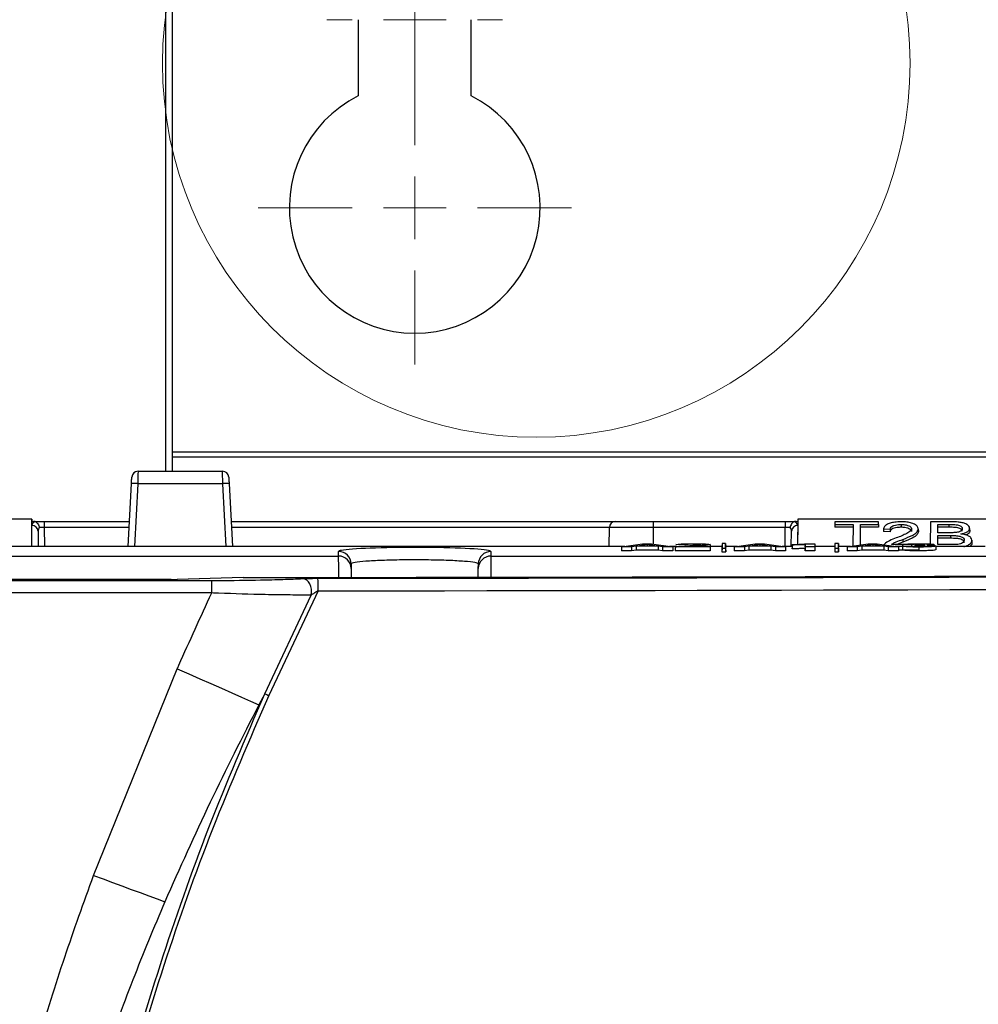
# Paper-space layout 'Sheet1' of a CAD drawing. Header units: millimetres. Extents: x -7 to 420, y -21 to 297.
# Tile 48 of 108: x 73 to 88, y 225 to 240. Entities that reach past the tile are written whole.
import ezdxf

# ---------------------------------------------------------------- set-up
doc = ezdxf.new("R2010")
doc.units = ezdxf.units.MM

# ---------------------------------------------------------------- blocks, each defined once
blk = doc.blocks.new('SW_CENTERMARKSYMBOL_16')
at = {"color": 0, "linetype": 'Continuous', "lineweight": 18}
for p, q in [((0, 1), (0, 1.4)), ((0, 0), (0, 0.5)), ((-1, 0), (-1.4, 0)), ((0, 0), (-0.5, 0)), ((0, 0), (0, -0.5)), ((0, 0), (0.5, 0)), ((1, 0), (1.4, 0)), ((0, -1), (0, -1.4))]:
    blk.add_line(p, q, dxfattribs=at)
blk = doc.blocks.new('SW_CENTERMARKSYMBOL_17')
at = {"color": 0, "linetype": 'Continuous', "lineweight": 18}
for p, q in [((0, 1), (0, 2.5)), ((0, 0), (0, 0.5)), ((-1, 0), (-2.5, 0)), ((0, 0), (-0.5, 0)), ((0, 0), (0, -0.5)), ((0, 0), (0.5, 0)), ((1, 0), (2.5, 0)), ((0, -1), (0, -2.5))]:
    blk.add_line(p, q, dxfattribs=at)

psp = doc.layouts.new('Sheet1')

# ---------------------------------------------------------------- linework, layer by layer
at = {"color": 8, "linetype": 'Continuous', "lineweight": 25}
for p, q in [((75.03, 233.065), (75.03, 245.164)), ((95.93, 233.367), (75.13, 233.367)), ((95.93, 233.287), (75.13, 233.287)), ((74.581, 232.866), (74.528, 231.865)), ((75.991, 231.865), (75.939, 232.866)), ((73.091, 232.166), (73.093, 231.865)), ((74.444, 232.166), (73.091, 232.166)), ((82.104, 232.166), (76.075, 232.166)), ((82.804, 232.166), (82.802, 231.905)), ((84.906, 231.865), (84.909, 232.166)), ((83.524, 231.874), (83.524, 231.865)), ((76.265, 231.371), (76.262, 231.371))]:
    psp.add_line(p, q, dxfattribs=at)
at = {"color": 7, "linetype": 'Continuous', "lineweight": 25}
for p, q in [((75.13, 245.164), (75.13, 233.065)), ((78.1, 240.265), (78.1, 239.051)), ((79.9, 239.051), (79.9, 240.265)), ((74.586, 233.065), (75.933, 233.065)), ((74.428, 231.865), (74.481, 232.871)), ((75.939, 232.866), (74.581, 232.866)), ((76.039, 232.871), (76.091, 231.865)), ((72.89, 232.301), (69.51, 232.301)), ((72.894, 231.865), (72.89, 232.301)), ((72.89, 232.301), (72.891, 232.265)), ((72.891, 232.199), (72.891, 232.265)), ((72.891, 232.265), (72.918, 232.265)), ((72.918, 232.265), (73.091, 232.265)), ((73.091, 232.265), (73.091, 232.166)), ((73.091, 232.265), (74.449, 232.265)), ((76.07, 232.265), (82.213, 232.265)), ((82.204, 232.265), (82.804, 232.265)), ((82.804, 232.265), (84.909, 232.265)), ((82.804, 232.265), (82.804, 232.166)), ((84.909, 232.265), (85.082, 232.265)), ((84.909, 232.265), (84.909, 232.166)), ((85.082, 232.265), (85.109, 232.265)), ((85.11, 232.301), (85.106, 231.899)), ((85.109, 232.265), (85.108, 232.199)), ((85.11, 232.301), (85.109, 232.265)), ((88.49, 232.301), (85.11, 232.301)), ((85.703, 232.215), (85.702, 232.171)), ((85.703, 232.258), (85.703, 232.215)), ((86.397, 232.258), (85.703, 232.258)), ((85.703, 232.215), (85.991, 232.215)), ((85.991, 232.215), (85.988, 231.871)), ((86.108, 232.215), (86.397, 232.215)), ((86.111, 231.89), (86.108, 232.215)), ((86.397, 232.215), (86.397, 232.258)), ((86.397, 232.215), (86.397, 232.171)), ((86.757, 232.215), (86.757, 232.171)), ((87.226, 232.258), (87.223, 231.904)), ((87.558, 232.258), (87.226, 232.258)), ((87.344, 232.084), (87.343, 232.215)), ((87.343, 232.215), (87.519, 232.215)), ((87.519, 232.215), (87.519, 232.171)), ((72.894, 231.865), (72.891, 232.199)), ((72.991, 232.109), (72.993, 231.865)), ((82.102, 231.865), (82.104, 232.166)), ((84.909, 232.166), (82.804, 232.166)), ((85.006, 231.865), (85.008, 232.109)), ((85.108, 232.199), (85.106, 231.899)), ((85.991, 232.171), (85.702, 232.171)), ((86.397, 232.171), (86.109, 232.171)), ((86.476, 232.146), (86.475, 232.102)), ((86.583, 232.097), (86.475, 232.102)), ((86.476, 232.146), (86.582, 232.141)), ((86.582, 232.141), (86.583, 232.097)), ((86.925, 232.146), (86.925, 232.102)), ((87.032, 232.147), (87.033, 232.103)), ((87.519, 232.171), (87.343, 232.171)), ((87.533, 232.084), (87.344, 232.084)), ((87.851, 232.154), (87.852, 232.11)), ((82.297, 231.857), (82.632, 231.909)), ((82.705, 231.897), (82.584, 231.877)), ((82.632, 231.909), (82.778, 231.909)), ((82.827, 231.877), (82.705, 231.897)), ((82.705, 231.897), (82.705, 231.877)), ((82.778, 231.909), (83.114, 231.857)), ((83.322, 231.893), (83.167, 231.895)), ((83.442, 231.901), (83.442, 231.882)), ((83.711, 231.894), (83.712, 231.834)), ((83.901, 231.913), (83.9, 231.853)), ((83.901, 231.913), (83.901, 231.84)), ((83.959, 231.913), (83.901, 231.913)), ((83.959, 231.84), (83.959, 231.913)), ((83.959, 231.913), (83.96, 231.853)), ((84.097, 231.857), (84.432, 231.909)), ((84.505, 231.897), (84.384, 231.877)), ((84.432, 231.909), (84.578, 231.909)), ((84.627, 231.877), (84.505, 231.897)), ((84.505, 231.897), (84.505, 231.877)), ((84.578, 231.909), (84.914, 231.857)), ((85.019, 231.896), (85.018, 231.836)), ((85.019, 231.887), (85.019, 231.896)), ((85.227, 231.857), (85.227, 231.895)), ((85.254, 231.909), (85.381, 231.909)), ((85.381, 231.909), (85.381, 231.857)), ((85.381, 231.909), (85.382, 231.849)), ((85.701, 231.913), (85.7, 231.853)), ((85.701, 231.913), (85.701, 231.84)), ((85.759, 231.913), (85.701, 231.913)), ((85.759, 231.84), (85.759, 231.913)), ((85.759, 231.913), (85.76, 231.853)), ((85.897, 231.857), (86.232, 231.909)), ((86.305, 231.897), (86.184, 231.877)), ((86.232, 231.909), (86.378, 231.909)), ((86.427, 231.877), (86.305, 231.897)), ((86.305, 231.897), (86.305, 231.877)), ((86.378, 231.909), (86.714, 231.857)), ((86.803, 231.899), (86.604, 231.899)), ((86.78, 231.895), (86.779, 231.835)), ((86.922, 231.894), (86.78, 231.895)), ((86.785, 231.978), (86.785, 231.934)), ((86.922, 231.894), (86.922, 231.871)), ((86.975, 231.88), (86.992, 231.889)), ((87.033, 231.901), (87.033, 231.889)), ((87.345, 232.04), (87.546, 232.04)), ((87.346, 231.894), (87.345, 232.04)), ((87.546, 231.995), (87.345, 231.995)), ((87.561, 231.894), (87.346, 231.894)), ((87.546, 232.04), (87.546, 231.995)), ((87.888, 231.966), (87.888, 231.922)), ((82.349, 231.865), (72.499, 231.865)), ((77.786, 231.712), (77.785, 231.786)), ((80.215, 231.786), (80.214, 231.712)), ((82.297, 231.857), (82.296, 231.797)), ((82.459, 231.797), (82.296, 231.797)), ((82.459, 231.857), (82.297, 231.857)), ((82.53, 231.868), (82.459, 231.857)), ((82.459, 231.857), (82.459, 231.797)), ((82.53, 231.808), (82.459, 231.797)), ((82.881, 231.868), (82.53, 231.868)), ((82.53, 231.868), (82.53, 231.808)), ((82.88, 231.808), (82.53, 231.808)), ((82.584, 231.877), (82.827, 231.877)), ((82.881, 231.868), (82.88, 231.808)), ((82.952, 231.797), (82.88, 231.808)), ((82.952, 231.857), (82.881, 231.868)), ((82.952, 231.857), (82.952, 231.797)), ((83.114, 231.857), (82.952, 231.857)), ((83.114, 231.797), (82.952, 231.797)), ((83.167, 231.865), (83.062, 231.865)), ((83.114, 231.857), (83.114, 231.797)), ((83.154, 231.857), (83.153, 231.797)), ((83.712, 231.797), (83.153, 231.797)), ((83.711, 231.857), (83.154, 231.857)), ((83.392, 231.865), (83.711, 231.865)), ((83.711, 231.865), (83.711, 231.857)), ((83.711, 231.865), (83.712, 231.806)), ((83.711, 231.857), (83.712, 231.797)), ((83.9, 231.865), (83.712, 231.865)), ((83.712, 231.806), (83.712, 231.797)), ((83.9, 231.853), (83.9, 231.78)), ((83.901, 231.84), (83.9, 231.78)), ((83.9, 231.78), (83.96, 231.78)), ((83.901, 231.84), (83.959, 231.84)), ((83.959, 231.84), (83.96, 231.78)), ((84.149, 231.865), (83.96, 231.865)), ((83.96, 231.78), (83.96, 231.853)), ((84.097, 231.857), (84.096, 231.797)), ((84.259, 231.797), (84.096, 231.797)), ((84.259, 231.857), (84.097, 231.857)), ((84.33, 231.868), (84.259, 231.857)), ((84.259, 231.857), (84.259, 231.797)), ((84.33, 231.808), (84.259, 231.797)), ((84.681, 231.868), (84.33, 231.868)), ((84.33, 231.868), (84.33, 231.808)), ((84.68, 231.808), (84.33, 231.808)), ((84.384, 231.877), (84.627, 231.877)), ((84.681, 231.868), (84.68, 231.808)), ((84.752, 231.797), (84.68, 231.808)), ((84.752, 231.857), (84.681, 231.868)), ((84.914, 231.857), (84.752, 231.857)), ((84.752, 231.857), (84.752, 231.797)), ((84.914, 231.797), (84.752, 231.797)), ((85.019, 231.865), (84.862, 231.865)), ((84.914, 231.857), (84.914, 231.797)), ((85.018, 231.827), (85.018, 231.836)), ((85.227, 231.857), (85.226, 231.797)), ((85.226, 231.797), (85.226, 231.835)), ((85.382, 231.797), (85.226, 231.797)), ((85.381, 231.857), (85.227, 231.857)), ((85.381, 231.857), (85.382, 231.797)), ((85.7, 231.865), (85.382, 231.865)), ((85.382, 231.849), (85.382, 231.797)), ((85.7, 231.853), (85.7, 231.78)), ((85.701, 231.84), (85.7, 231.78)), ((85.7, 231.78), (85.76, 231.78)), ((85.701, 231.84), (85.759, 231.84)), ((85.759, 231.84), (85.76, 231.78)), ((85.949, 231.865), (85.76, 231.865)), ((85.76, 231.78), (85.76, 231.853)), ((85.897, 231.857), (85.896, 231.797)), ((86.059, 231.797), (85.896, 231.797)), ((86.059, 231.857), (85.897, 231.857)), ((86.13, 231.868), (86.059, 231.857)), ((86.059, 231.857), (86.059, 231.797)), ((86.13, 231.808), (86.059, 231.797)), ((86.481, 231.868), (86.13, 231.868)), ((86.13, 231.868), (86.13, 231.808)), ((86.48, 231.808), (86.13, 231.808)), ((86.184, 231.877), (86.427, 231.877)), ((86.481, 231.868), (86.48, 231.808)), ((86.552, 231.797), (86.48, 231.808)), ((86.552, 231.857), (86.481, 231.868)), ((86.552, 231.857), (86.552, 231.797)), ((86.714, 231.857), (86.552, 231.857)), ((86.714, 231.797), (86.552, 231.797)), ((86.78, 231.865), (86.662, 231.865)), ((86.714, 231.857), (86.714, 231.797)), ((87.047, 231.804), (86.714, 231.804)), ((86.78, 231.87), (86.779, 231.81)), ((86.78, 231.835), (86.779, 231.835)), ((86.78, 231.87), (86.935, 231.872)), ((86.975, 231.88), (86.975, 231.866)), ((87.041, 231.881), (87.041, 231.865)), ((87.043, 231.856), (87.043, 231.796)), ((87.311, 231.873), (87.312, 231.813)), ((88.096, 231.865), (87.311, 231.865)), ((72.466, 231.712), (77.786, 231.712)), ((77.985, 231.588), (77.986, 231.514)), ((80.014, 231.514), (80.015, 231.588)), ((80.214, 231.712), (122.788, 231.712)), ((75.116, 231.338), (70.666, 231.338)), ((75.116, 231.338), (70.666, 231.338)), ((70.679, 231.323), (75.762, 231.323)), ((75.116, 231.338), (75.116, 231.338)), ((76.262, 231.371), (75.213, 231.339)), ((75.216, 231.339), (75.213, 231.339)), ((76.265, 231.371), (75.216, 231.339)), ((75.762, 231.124), (75.762, 231.323)), ((76.265, 231.371), (76.265, 231.371)), ((75.762, 231.124), (70.679, 231.124)), ((77.46, 231.158), (76.671, 229.488)), ((76.607, 229.517), (77.349, 231.091)), ((73.876, 226.619), (75.213, 229.916)), ((76.607, 229.517), (76.515, 229.341))]:
    psp.add_line(p, q, dxfattribs=at)
at = {"color": 7, "linetype": 'Continuous', "lineweight": 25, "flags": 128}
for points in [[(74.586, 233.065), (74.586, 233.061), (74.586, 233.05), (74.585, 233.031), (74.585, 233.007), (74.584, 232.977), (74.583, 232.942), (74.582, 232.905), (74.581, 232.866)], [(75.939, 232.866), (75.938, 232.905), (75.937, 232.942), (75.936, 232.977), (75.935, 233.007), (75.934, 233.031), (75.934, 233.05), (75.934, 233.061), (75.933, 233.065)], [(74.481, 232.871), (74.482, 232.89), (74.483, 232.909), (74.484, 232.926), (74.485, 232.941), (74.485, 232.953), (74.486, 232.962), (74.486, 232.968), (74.486, 232.97)], [(76.033, 232.97), (76.033, 232.968), (76.034, 232.962), (76.034, 232.953), (76.035, 232.941), (76.036, 232.926), (76.037, 232.909), (76.038, 232.89), (76.039, 232.871)], [(85.227, 231.895), (85.226, 231.865), (85.226, 231.835)], [(85.019, 231.887), (85.019, 231.857), (85.018, 231.827)], [(77.986, 231.514), (77.986, 231.5), (77.986, 231.469), (77.987, 231.422), (77.987, 231.373)], [(80.013, 231.375), (80.013, 231.422), (80.014, 231.469), (80.014, 231.5), (80.014, 231.514)], [(77.349, 231.091), (77.354, 231.136), (77.352, 231.182), (77.342, 231.226), (77.326, 231.267), (77.305, 231.302), (77.278, 231.328), (77.249, 231.346), (77.218, 231.353)], [(75.213, 229.916), (75.394, 229.836), (75.573, 229.757), (75.748, 229.679), (75.919, 229.604), (76.082, 229.532), (76.237, 229.464), (76.382, 229.4), (76.515, 229.341)], [(73.876, 226.619), (74.029, 226.563), (74.18, 226.507), (74.33, 226.452), (74.477, 226.398), (74.619, 226.346), (74.757, 226.295), (74.889, 226.247), (75.014, 226.201)]]:
    psp.add_lwpolyline(points, dxfattribs=at)
at = {"color": 8, "linetype": 'Continuous', "lineweight": 25, "flags": 128}
for points in [[(77.788, 231.372), (77.788, 231.394), (77.787, 231.497), (77.787, 231.584), (77.786, 231.65), (77.786, 231.693), (77.786, 231.712)], [(80.214, 231.712), (80.214, 231.693), (80.214, 231.65), (80.213, 231.584), (80.213, 231.497), (80.212, 231.394), (80.212, 231.375)]]:
    psp.add_lwpolyline(points, dxfattribs=at)
at = {"color": 7, "linetype": 'Continuous', "lineweight": 18}
psp.add_circle((80.938, 239.569), 5.963, dxfattribs=at)
at = {"color": 7, "linetype": 'Continuous', "lineweight": 25}
for centre, radius, start, end in [((79, 237.265), 2, 116.7437, 63.2563), ((74.586, 232.965), 0.1, 90, 177), ((75.933, 232.965), 0.1, 3, 90), ((74.406, 230.006), 2.866, 86.4991, 88.4976), ((76.114, 230.006), 2.866, 91.5025, 93.5009), ((82.204, 232.165), 0.1, 90, 179.5), ((72.896, 232.103), 0.0957, 3.3459, 92.6867), ((85.104, 232.103), 0.0957, 87.313, 176.6542), ((77.785, 231.586), 0.2, 0.5395, 90.039), ((80.215, 231.586), 0.2, 89.961, 179.4604), ((77.786, 231.512), 0.2, 0.5381, 90.0425), ((80.214, 231.512), 0.2, 89.9575, 179.4622), ((76.265, 231.271), 0.1, 90.0446, 91.7322), ((74.484, 231.201), 2.976, 359.1617, 3.0083), ((80.981, 239), 10.443, 245.2367, 245.6226)]:
    psp.add_arc(centre, radius, start, end, dxfattribs=at)
for centre, major_axis, ratio, start_param, end_param in [((73.091, 232.199), (0.2, 0), 0.461511, 2.403073, 3.146731), ((84.908, 232.199), (0.2, 0), 0.461511, 6.278047, 7.021705), ((73.091, 232.108), (0.0994, -0.0121), 0.929702, 2.602124, 3.26288), ((73.091, 232.165), (0.1, -0.001), 0.008724, 1.571025, 2.48099), ((82.804, 232.165), (0.7, -0.001), 0.001247, 1.570863, 3.141583), ((84.909, 232.165), (0.1, 0.001), 0.008724, 0.660603, 1.570568), ((84.908, 232.108), (0.0994, 0.0121), 0.929702, 6.161898, 6.822654), ((79, 231.786), (1.215, 0), 0.052408, 0.171214, 2.867709), ((71.9, 246.757), (293.62, 0), 0.052408, 4.727257, 4.877542), ((71.9, 246.75), (293.757, 0), 0.052408, 4.731304, 4.877617), ((75.116, 231.348), (0.2, 0), 0.052386, 4.712287, 5.235865), ((71.9, 246.55), (293.957, 0), 0.052372, 4.731304, 4.877617)]:
    psp.add_ellipse(centre, major_axis=major_axis, ratio=ratio, start_param=start_param, end_param=end_param, dxfattribs=at)
at = {"color": 8, "linetype": 'Continuous', "lineweight": 25}
for start_param, end_param in [(2.867709, 3.14205), (6.282728, 6.4544)]:
    psp.add_ellipse((79, 231.786), major_axis=(1.215, 0), ratio=0.052408, start_param=start_param, end_param=end_param, dxfattribs=at)
at = {"color": 7, "linetype": 'Continuous', "lineweight": 25}
for points, knots in [([(72.943, 232.261), (72.939, 232.262), (72.932, 232.264), (72.922, 232.265), (72.918, 232.265)], [0, 0, 0, 0, 0.512017, 1, 1, 1, 1]), ([(72.943, 232.261), (72.952, 232.258), (72.969, 232.25), (72.991, 232.226), (73.005, 232.198), (73.01, 232.177), (73.012, 232.166), (73.012, 232.166)], [0, 0, 0, 0, 0.253871, 0.507687, 0.762732, 0.990757, 1, 1, 1, 1]), ([(85.056, 232.261), (85.048, 232.258), (85.03, 232.25), (85.009, 232.226), (84.994, 232.198), (84.989, 232.177), (84.988, 232.166), (84.988, 232.166)], [0, 0, 0, 0, 0.253872, 0.507684, 0.762732, 0.990757, 1, 1, 1, 1]), ([(85.082, 232.265), (85.077, 232.265), (85.068, 232.264), (85.06, 232.262), (85.056, 232.261)], [0, 0, 0, 0, 0.516687, 1, 1, 1, 1]), ([(86.759, 232.258), (86.724, 232.257), (86.662, 232.256), (86.58, 232.239), (86.52, 232.212), (86.486, 232.179), (86.479, 232.156), (86.476, 232.146)], [0, 0, 0, 0, 0.241419, 0.427103, 0.613202, 0.834786, 1, 1, 1, 1]), ([(86.582, 232.141), (86.585, 232.152), (86.589, 232.171), (86.623, 232.194), (86.664, 232.207), (86.711, 232.214), (86.743, 232.215), (86.757, 232.215)], [0, 0, 0, 0, 0.291149, 0.477282, 0.663051, 0.848217, 1, 1, 1, 1]), ([(86.757, 232.215), (86.777, 232.215), (86.814, 232.214), (86.863, 232.203), (86.898, 232.187), (86.922, 232.167), (86.924, 232.153), (86.925, 232.146)], [0, 0, 0, 0, 0.222995, 0.417425, 0.611975, 0.810644, 1, 1, 1, 1]), ([(87.032, 232.147), (87.029, 232.161), (87.024, 232.187), (86.976, 232.221), (86.911, 232.245), (86.834, 232.257), (86.783, 232.258), (86.759, 232.258)], [0, 0, 0, 0, 0.237308, 0.440342, 0.643431, 0.835255, 1, 1, 1, 1]), ([(87.519, 232.215), (87.551, 232.215), (87.598, 232.215), (87.656, 232.21), (87.69, 232.201), (87.716, 232.186), (87.731, 232.168), (87.732, 232.154), (87.733, 232.148)], [0, 0, 0, 0, 0.307907, 0.44944, 0.567905, 0.686326, 0.865666, 1, 1, 1, 1]), ([(87.851, 232.154), (87.848, 232.166), (87.842, 232.191), (87.798, 232.223), (87.735, 232.245), (87.654, 232.257), (87.594, 232.258), (87.558, 232.258)], [0, 0, 0, 0, 0.1972647, 0.4224106, 0.5866558, 0.7505344, 1, 1, 1, 1]), ([(86.757, 232.171), (86.735, 232.17), (86.696, 232.169), (86.644, 232.158), (86.608, 232.141), (86.587, 232.12), (86.584, 232.105), (86.583, 232.097)], [0, 0, 0, 0, 0.22901, 0.419593, 0.610207, 0.796334, 1, 1, 1, 1]), ([(86.925, 232.146), (86.921, 232.135), (86.913, 232.107), (86.849, 232.071), (86.768, 232.035), (86.71, 232.012), (86.681, 232.001)], [0, 0, 0, 0, 0.187975, 0.448509, 0.726593, 1, 1, 1, 1]), ([(86.915, 232.127), (86.906, 232.135), (86.889, 232.149), (86.842, 232.164), (86.796, 232.17), (86.768, 232.171), (86.757, 232.171)], [0, 0, 0, 0, 0.310471, 0.579671, 0.839154, 1, 1, 1, 1]), ([(86.785, 231.978), (86.84, 232), (86.925, 232.033), (87.017, 232.091), (87.027, 232.128), (87.032, 232.147)], [0, 0, 0, 0, 0.469959, 0.721913, 1, 1, 1, 1]), ([(87.033, 232.103), (87.028, 232.086), (87.019, 232.048), (86.926, 231.989), (86.837, 231.954), (86.785, 231.934)], [0, 0, 0, 0, 0.245049, 0.557814, 1, 1, 1, 1]), ([(87.733, 232.104), (87.73, 232.116), (87.726, 232.134), (87.696, 232.153), (87.663, 232.164), (87.602, 232.171), (87.553, 232.171), (87.519, 232.171)], [0, 0, 0, 0, 0.270527, 0.399591, 0.52966, 0.673602, 1, 1, 1, 1]), ([(87.643, 232.089), (87.633, 232.088), (87.613, 232.086), (87.576, 232.084), (87.55, 232.084), (87.533, 232.084)], [0, 0, 0, 0, 0.276294, 0.558589, 1, 1, 1, 1]), ([(87.733, 232.148), (87.731, 232.139), (87.729, 232.124), (87.705, 232.106), (87.675, 232.095), (87.652, 232.091), (87.643, 232.089)], [0, 0, 0, 0, 0.357325, 0.59273, 0.828814, 1, 1, 1, 1]), ([(87.711, 232.064), (87.729, 232.068), (87.768, 232.077), (87.816, 232.099), (87.846, 232.126), (87.85, 232.145), (87.851, 232.154)], [0, 0, 0, 0, 0.222634, 0.494229, 0.77368, 1, 1, 1, 1]), ([(87.888, 231.966), (87.885, 231.979), (87.88, 232.002), (87.838, 232.033), (87.78, 232.054), (87.734, 232.061), (87.711, 232.064)], [0, 0, 0, 0, 0.294239, 0.534081, 0.77426, 1, 1, 1, 1]), ([(87.852, 232.11), (87.849, 232.098), (87.844, 232.074), (87.811, 232.056), (87.794, 232.046)], [0, 0, 0, 0, 0.505589, 1, 1, 1, 1]), ([(83.167, 231.895), (83.175, 231.897), (83.187, 231.901), (83.245, 231.905), (83.311, 231.908), (83.381, 231.909), (83.426, 231.909), (83.446, 231.909)], [0, 0, 0, 0, 0.32639, 0.505962, 0.685853, 0.866145, 1, 1, 1, 1]), ([(83.442, 231.901), (83.427, 231.901), (83.4, 231.901), (83.367, 231.9), (83.342, 231.898), (83.327, 231.896), (83.323, 231.894), (83.322, 231.893)], [0, 0, 0, 0, 0.220922, 0.376992, 0.533096, 0.760693, 1, 1, 1, 1]), ([(83.556, 231.894), (83.555, 231.895), (83.553, 231.897), (83.533, 231.899), (83.507, 231.9), (83.475, 231.901), (83.453, 231.901), (83.442, 231.901)], [0, 0, 0, 0, 0.303358, 0.484948, 0.667533, 0.83859, 1, 1, 1, 1]), ([(83.446, 231.909), (83.48, 231.909), (83.538, 231.909), (83.613, 231.907), (83.667, 231.903), (83.705, 231.899), (83.71, 231.896), (83.711, 231.894)], [0, 0, 0, 0, 0.236008, 0.403726, 0.571558, 0.81336, 1, 1, 1, 1]), ([(83.52, 231.887), (83.528, 231.888), (83.542, 231.89), (83.554, 231.892), (83.556, 231.893), (83.556, 231.894)], [0, 0, 0, 0, 0.398473, 0.694571, 1, 1, 1, 1]), ([(83.711, 231.894), (83.705, 231.892), (83.694, 231.886), (83.614, 231.88), (83.552, 231.876), (83.524, 231.874)], [0, 0, 0, 0, 0.36182, 0.704177, 1, 1, 1, 1]), ([(85.019, 231.896), (85.058, 231.897), (85.144, 231.9), (85.223, 231.905), (85.248, 231.908), (85.254, 231.909)], [0, 0, 0, 0, 0.387502, 0.8428984, 1, 1, 1, 1]), ([(85.227, 231.895), (85.202, 231.893), (85.159, 231.891), (85.088, 231.889), (85.042, 231.888), (85.019, 231.887)], [0, 0, 0, 0, 0.410034, 0.702214, 1, 1, 1, 1]), ([(86.681, 232.001), (86.644, 231.987), (86.569, 231.959), (86.501, 231.917), (86.479, 231.89), (86.473, 231.884)], [0, 0, 0, 0, 0.422695, 0.855299, 1, 1, 1, 1]), ([(86.604, 231.899), (86.612, 231.905), (86.634, 231.918), (86.697, 231.944), (86.75, 231.965), (86.785, 231.978)], [0, 0, 0, 0, 0.177294, 0.455982, 1, 1, 1, 1]), ([(86.785, 231.934), (86.767, 231.927), (86.737, 231.916), (86.708, 231.904), (86.696, 231.899)], [0, 0, 0, 0, 0.598769, 1, 1, 1, 1]), ([(86.78, 231.895), (86.79, 231.898), (86.806, 231.901), (86.863, 231.906), (86.929, 231.908), (86.99, 231.909), (87.026, 231.909), (87.037, 231.909)], [0, 0, 0, 0, 0.343356, 0.536227, 0.729991, 0.916354, 1, 1, 1, 1]), ([(87.033, 231.901), (87.019, 231.901), (86.992, 231.901), (86.96, 231.899), (86.935, 231.898), (86.925, 231.896), (86.923, 231.894), (86.922, 231.894)], [0, 0, 0, 0, 0.226841, 0.425556, 0.614899, 0.889531, 1, 1, 1, 1]), ([(86.992, 231.889), (87.005, 231.889), (87.032, 231.889), (87.067, 231.89), (87.086, 231.891), (87.093, 231.891)], [0, 0, 0, 0, 0.368065, 0.738726, 1, 1, 1, 1]), ([(87.131, 231.895), (87.13, 231.896), (87.128, 231.897), (87.113, 231.899), (87.09, 231.9), (87.062, 231.901), (87.042, 231.901), (87.033, 231.901)], [0, 0, 0, 0, 0.245494, 0.438479, 0.631864, 0.828434, 1, 1, 1, 1]), ([(87.037, 231.909), (87.073, 231.909), (87.133, 231.908), (87.209, 231.906), (87.261, 231.902), (87.284, 231.899), (87.285, 231.896), (87.285, 231.896)], [0, 0, 0, 0, 0.268461, 0.455126, 0.692056, 0.928269, 1, 1, 1, 1]), ([(87.093, 231.891), (87.103, 231.891), (87.121, 231.892), (87.13, 231.894), (87.13, 231.895), (87.131, 231.895)], [0, 0, 0, 0, 0.411436, 0.790061, 1, 1, 1, 1]), ([(87.285, 231.896), (87.282, 231.894), (87.276, 231.891), (87.226, 231.887), (87.185, 231.886), (87.168, 231.885)], [0, 0, 0, 0, 0.37957, 0.732803, 1, 1, 1, 1]), ([(87.546, 232.04), (87.567, 232.039), (87.611, 232.039), (87.67, 232.035), (87.717, 232.022), (87.748, 232.005), (87.764, 231.986), (87.765, 231.972), (87.766, 231.966)], [0, 0, 0, 0, 0.189556, 0.411118, 0.551647, 0.692161, 0.877513, 1, 1, 1, 1]), ([(87.766, 231.922), (87.763, 231.934), (87.76, 231.951), (87.729, 231.973), (87.689, 231.987), (87.625, 231.995), (87.576, 231.995), (87.546, 231.995)], [0, 0, 0, 0, 0.243752, 0.3949512, 0.5469671, 0.719604, 1, 1, 1, 1]), ([(87.638, 231.896), (87.631, 231.895), (87.617, 231.895), (87.592, 231.894), (87.573, 231.894), (87.561, 231.894)], [0, 0, 0, 0, 0.267321, 0.542023, 1, 1, 1, 1]), ([(87.766, 231.966), (87.763, 231.954), (87.758, 231.936), (87.725, 231.914), (87.685, 231.901), (87.654, 231.898), (87.638, 231.896)], [0, 0, 0, 0, 0.372924, 0.580605, 0.790461, 1, 1, 1, 1]), ([(87.756, 231.865), (87.765, 231.866), (87.798, 231.872), (87.845, 231.896), (87.882, 231.929), (87.886, 231.954), (87.888, 231.966)], [0, 0, 0, 0, 0.102344, 0.3747323, 0.7246177, 1, 1, 1, 1]), ([(87.888, 231.922), (87.886, 231.905), (87.884, 231.885), (87.859, 231.868), (87.855, 231.865)], [0, 0, 0, 0, 0.827812, 1, 1, 1, 1]), ([(83.154, 231.857), (83.165, 231.86), (83.185, 231.865), (83.28, 231.873), (83.349, 231.877), (83.39, 231.879)], [0, 0, 0, 0, 0.364993, 0.631861, 1, 1, 1, 1]), ([(83.39, 231.879), (83.402, 231.88), (83.427, 231.881), (83.472, 231.884), (83.502, 231.886), (83.52, 231.887)], [0, 0, 0, 0, 0.271485, 0.54298, 1, 1, 1, 1]), ([(83.524, 231.874), (83.511, 231.873), (83.486, 231.872), (83.438, 231.869), (83.41, 231.867), (83.392, 231.865)], [0, 0, 0, 0, 0.266726, 0.533468, 1, 1, 1, 1]), ([(85.226, 231.835), (85.201, 231.834), (85.159, 231.831), (85.088, 231.829), (85.042, 231.828), (85.018, 231.827)], [0, 0, 0, 0, 0.405641, 0.699967, 1, 1, 1, 1]), ([(87.043, 231.796), (87.009, 231.796), (86.943, 231.797), (86.865, 231.799), (86.808, 231.804), (86.786, 231.807), (86.78, 231.81), (86.779, 231.81)], [0, 0, 0, 0, 0.241815, 0.463255, 0.662645, 0.929922, 1, 1, 1, 1]), ([(87.043, 231.856), (87.009, 231.856), (86.944, 231.856), (86.866, 231.859), (86.808, 231.863), (86.786, 231.867), (86.781, 231.87), (86.78, 231.87)], [0, 0, 0, 0, 0.24196, 0.463636, 0.663196, 0.930907, 1, 1, 1, 1]), ([(86.935, 231.872), (86.938, 231.87), (86.943, 231.868), (86.97, 231.866), (86.999, 231.864), (87.024, 231.864), (87.037, 231.864), (87.039, 231.864)], [0, 0, 0, 0, 0.3939958, 0.5985112, 0.8045524, 0.9608196, 1, 1, 1, 1]), ([(87.041, 231.881), (87.035, 231.881), (87.023, 231.881), (87.001, 231.881), (86.985, 231.881), (86.975, 231.88)], [0, 0, 0, 0, 0.254603, 0.50949, 1, 1, 1, 1]), ([(87.039, 231.864), (87.05, 231.864), (87.071, 231.864), (87.1, 231.865), (87.126, 231.867), (87.142, 231.87), (87.143, 231.872), (87.144, 231.873)], [0, 0, 0, 0, 0.145244, 0.290186, 0.477488, 0.748334, 1, 1, 1, 1]), ([(87.144, 231.873), (87.142, 231.874), (87.14, 231.876), (87.116, 231.879), (87.092, 231.88), (87.066, 231.881), (87.049, 231.881), (87.041, 231.881)], [0, 0, 0, 0, 0.382004, 0.584834, 0.757488, 0.880507, 1, 1, 1, 1]), ([(87.311, 231.873), (87.308, 231.87), (87.302, 231.866), (87.244, 231.861), (87.172, 231.858), (87.099, 231.856), (87.058, 231.856), (87.043, 231.856)], [0, 0, 0, 0, 0.28091, 0.506663, 0.732575, 0.898792, 1, 1, 1, 1]), ([(87.312, 231.813), (87.308, 231.81), (87.302, 231.806), (87.245, 231.801), (87.172, 231.798), (87.1, 231.796), (87.058, 231.796), (87.043, 231.796)], [0, 0, 0, 0, 0.280894, 0.506625, 0.732519, 0.898829, 1, 1, 1, 1]), ([(87.168, 231.885), (87.189, 231.885), (87.229, 231.884), (87.271, 231.881), (87.305, 231.878), (87.309, 231.875), (87.311, 231.873)], [0, 0, 0, 0, 0.224464, 0.42753, 0.650785, 1, 1, 1, 1]), ([(80.015, 231.588), (80.004, 231.595), (79.981, 231.609), (79.806, 231.628), (79.547, 231.643), (79.225, 231.651), (78.879, 231.652), (78.546, 231.646), (78.265, 231.633), (78.066, 231.615), (77.991, 231.599), (77.986, 231.59), (77.985, 231.588)], [0, 0, 0, 0, 0.107644, 0.21529, 0.322796, 0.4301, 0.537217, 0.644243, 0.751313, 0.858543, 0.965979, 1, 1, 1, 1]), ([(75.762, 231.323), (75.795, 231.323), (76.06, 231.324), (76.454, 231.328), (76.907, 231.339), (77.113, 231.348), (77.218, 231.353)], [0, 0, 0, 0, 0.062238, 0.499261, 0.745061, 1, 1, 1, 1]), ([(77.218, 231.353), (77.249, 231.354), (77.312, 231.356), (77.399, 231.357), (77.447, 231.358), (77.456, 231.358)], [0, 0, 0, 0, 0.450971, 0.897304, 1, 1, 1, 1]), ([(75.213, 229.916), (75.221, 229.935), (75.4, 230.339), (75.585, 230.741), (75.762, 231.124)], [0, 0, 0, 0, 0.046582, 1, 1, 1, 1]), ([(77.349, 231.091), (77.239, 231.091), (77.016, 231.09), (76.523, 231.098), (76.087, 231.111), (75.798, 231.122), (75.762, 231.124)], [0, 0, 0, 0, 0.245923, 0.501502, 0.937846, 1, 1, 1, 1]), ([(77.46, 231.158), (77.456, 231.155), (77.434, 231.143), (77.395, 231.12), (77.364, 231.1), (77.349, 231.091)], [0, 0, 0, 0, 0.105688, 0.563289, 1, 1, 1, 1]), ([(72.937, 140.627), (73.344, 141.361), (74.159, 142.83), (75.209, 145.122), (76.198, 147.644), (77.058, 150.415), (77.752, 153.433), (78.24, 156.499), (78.535, 159.593), (78.653, 162.694), (78.602, 165.908), (78.385, 169.228), (78.022, 172.655), (77.452, 176.763), (76.638, 181.545), (75.607, 187.001), (74.669, 192.012), (73.897, 196.593), (73.313, 200.743), (72.893, 204.912), (72.71, 208.634), (72.727, 211.899), (72.878, 214.701), (73.177, 217.492), (73.634, 220.258), (74.224, 222.831), (74.926, 225.206), (75.692, 227.391), (76.302, 228.809), (76.607, 229.517)], [0, 0, 0, 0, 0.027717, 0.05546, 0.083177, 0.117121, 0.151185, 0.185354, 0.219572, 0.253751, 0.287773, 0.32568, 0.363607, 0.401527, 0.462639, 0.523763, 0.584887, 0.631004, 0.677154, 0.723264, 0.769326, 0.800145, 0.831038, 0.861937, 0.892791, 0.923577, 0.949045, 0.974532, 1, 1, 1, 1]), ([(76.671, 229.488), (76.364, 228.782), (75.75, 227.368), (74.979, 225.188), (74.273, 222.818), (73.679, 220.248), (73.219, 217.485), (72.918, 214.696), (72.764, 211.897), (72.746, 208.635), (72.928, 204.914), (73.346, 200.746), (73.929, 196.597), (74.7, 192.017), (75.639, 187.006), (76.67, 181.55), (77.485, 176.768), (78.056, 172.659), (78.42, 169.231), (78.639, 165.909), (78.691, 162.692), (78.574, 159.589), (78.281, 156.492), (77.795, 153.423), (77.104, 150.402), (76.247, 147.626), (75.261, 145.1), (74.215, 142.802), (73.403, 141.329), (72.997, 140.592)], [0, 0, 0, 0, 0.0254296, 0.0508787, 0.0763087, 0.1070663, 0.1378927, 0.1687637, 0.19963, 0.2304211, 0.2764661, 0.3225589, 0.3686921, 0.4147922, 0.4759156, 0.5370396, 0.5981514, 0.6360842, 0.6740234, 0.7119423, 0.7459924, 0.7801988, 0.8144449, 0.8486418, 0.8827347, 0.9167087, 0.9444636, 0.9722443, 1, 1, 1, 1]), ([(76.515, 229.341), (76.251, 228.825), (75.723, 227.792), (75.251, 226.731), (75.014, 226.201)], [0, 0, 0, 0, 0.499673, 1, 1, 1, 1]), ([(72.986, 223.971), (73.127, 224.421), (73.405, 225.31), (73.72, 226.187), (73.876, 226.619)], [0, 0, 0, 0, 0.506298, 1, 1, 1, 1]), ([(75.014, 226.201), (74.84, 225.786), (74.488, 224.946), (74.179, 224.089), (74.022, 223.655)], [0, 0, 0, 0, 0.493572, 1, 1, 1, 1])]:
    psp.add_open_spline(points, degree=3, knots=knots, dxfattribs=at)

# ---------------------------------------------------------------- block references
at = {"color": 7, "linetype": 'Continuous', "lineweight": 18}
for name, p in [('SW_CENTERMARKSYMBOL_16', (79, 240.265)), ('SW_CENTERMARKSYMBOL_17', (79, 237.265))]:
    psp.add_blockref(name, p, dxfattribs=at)

doc.saveas('drawing.dxf')
